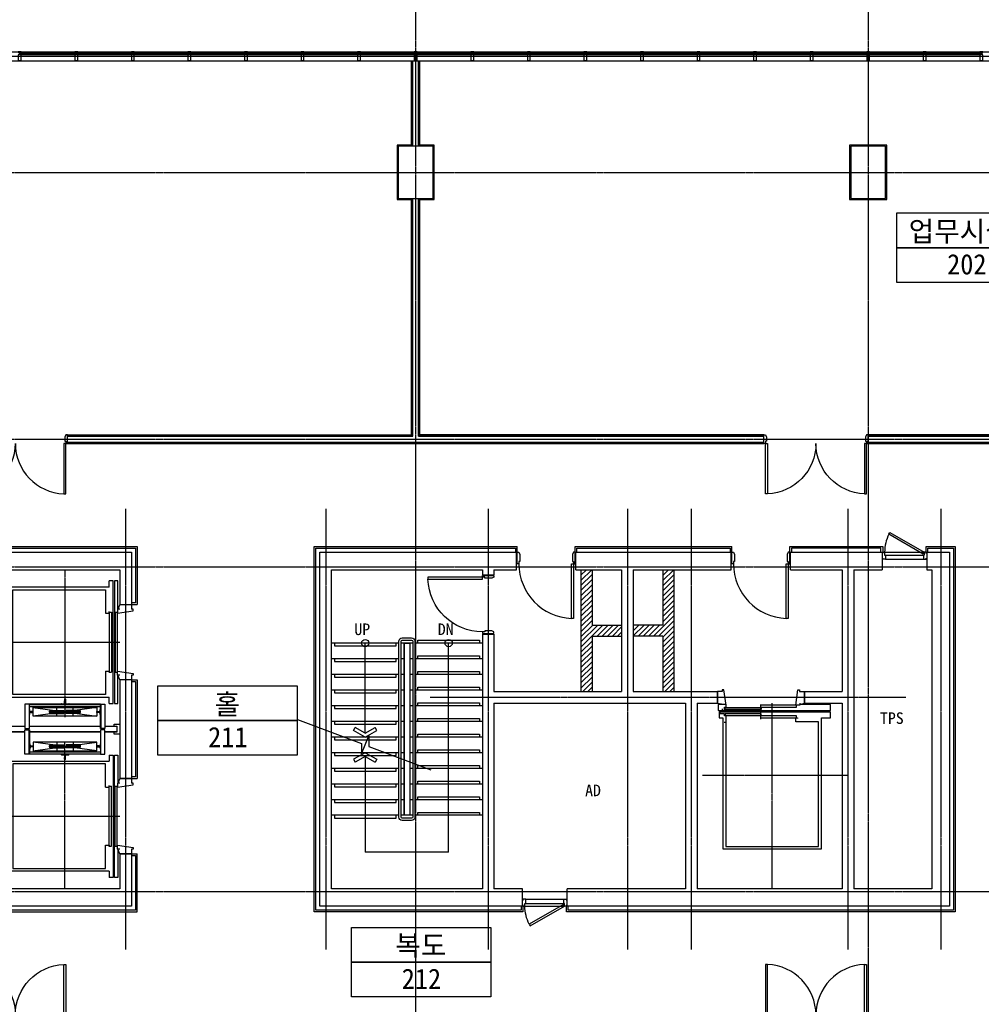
# Model space of a CAD drawing. Header units: millimetres. Extents: x 3445018 to 4174071, y -6064565 to -5122887.
# Tile 186 of 192: x 3871409 to 3887984, y -5236456 to -5219481. Entities that reach past the tile are written whole.
import ezdxf
from ezdxf.enums import TextEntityAlignment as Align

# ---------------------------------------------------------------- set-up
doc = ezdxf.new("R2010")
doc.units = ezdxf.units.MM
doc.header["$MEASUREMENT"] = 0
doc.linetypes.add('CEN', pattern=[66, 60, -2, 2, -2])
doc.layers.get('0').update_dxf_attribs({"linetype": 'CONTINUOUS'})
for name, color, linetype in [('CEN', 13, 'CEN'), ('DO', 7, 'CONTINUOUS'), ('door', 4, 'CONTINUOUS'), ('EL3', 7, 'CONTINUOUS'), ('ELEV CAR', 8, 'CONTINUOUS'), ('FIN', 6, 'CONTINUOUS'), ('HA1', 8, 'CONTINUOUS'), ('RBO', 1, 'CONTINUOUS'), ('ST', 7, 'CONTINUOUS'), ('ST2', 6, 'CONTINUOUS'), ('SY', 1, 'CONTINUOUS'), ('TE1', 3, 'CONTINUOUS'), ('TE2', 2, 'CONTINUOUS'), ('WA1', 2, 'CONTINUOUS'), ('WA2', 3, 'CONTINUOUS'), ('WA3', 7, 'CONTINUOUS'), ('WIN1', 4, 'CONTINUOUS'), ('WIN2', 9, 'CONTINUOUS')]:
    doc.layers.add(name, color=color, linetype=linetype)
doc.styles.add('SDP-S', font='txt')
doc.styles.add('돋움체', font='txt')

# ---------------------------------------------------------------- blocks, each defined once
blk = doc.blocks.new('D_1800(148)')
at = {"layer": 'DO'}
for points in [[(105219, -2071763), (105219, -2071831), (105204, -2071831), (105204, -2071871), (105174, -2071871), (105174, -2071723), (105204, -2071723), (105219, -2071763)], [(106929, -2071763), (106929, -2071831), (106944, -2071831), (106944, -2071871), (106974, -2071871), (106974, -2071723), (106944, -2071723), (106929, -2071763)]]:
    blk.add_lwpolyline(points, dxfattribs=at)
for points in [[(105204, -2071871), (105239, -2071871), (105239, -2072741), (105204, -2072741)], [(106944, -2071871), (106909, -2071871), (106909, -2072741), (106944, -2072741)]]:
    blk.add_lwpolyline(points, close=True, dxfattribs=at)
for centre, start, end in [((105204, -2071871), 272.3056, 0), ((106944, -2071871), 180, 267.6944)]:
    blk.add_arc(centre, 870, start, end, dxfattribs=at)
blk = doc.blocks.new('A$C64A614D3')
at = {"layer": 'ELEV CAR', "linetype": 'CEN'}
for p, q in [((1250, 0), (1250, -2400)), ((4250, 0), (4250, -2400)), ((0, -1455), (2540, -1455)), ((5500, -1455), (2960, -1455))]:
    blk.add_line(p, q, dxfattribs=at)
at = {"layer": 'ELEV CAR'}
for p, q in [((2700, -765), (2700, -49)), ((2800, -49), (2700, -49)), ((2706, -765), (2706, -49)), ((2794, -765), (2794, -49)), ((2800, -49), (2800, -765)), ((300, -2215), (300, -515)), ((300, -515), (2200, -515)), ((350, -555), (350, -2155)), ((2150, -555), (350, -555)), ((2150, -2155), (2150, -555)), ((2200, -515), (2200, -2215)), ((3300, -515), (3300, -2215)), ((5200, -515), (3300, -515)), ((3350, -2155), (3350, -555)), ((3350, -555), (5150, -555)), ((5150, -555), (5150, -2155)), ((5200, -2215), (5200, -515)), ((2318, -837), (2740, -837)), ((2324, -837), (2324, -2067)), ((2700, -2067), (2700, -843)), ((2706, -2067), (2706, -843)), ((3182, -837), (2760, -837)), ((2794, -2067), (2794, -843)), ((2800, -843), (2800, -2067)), ((3176, -837), (3176, -2067)), ((2378, -904), (2528, -2005)), ((2378, -2005), (2528, -905)), ((3122, -904), (2972, -2005)), ((3122, -2005), (2972, -905)), ((2453, -1449), (2453, -1179)), ((3047, -1449), (3047, -1179)), ((2517, -1314), (2389, -1314)), ((2428, -1192), (2428, -1436)), ((2428, -1192), (2432, -1192)), ((2428, -1192), (2432, -1192)), ((2428, -1192), (2432, -1192)), ((2428, -1192), (2432, -1192)), ((2432, -1192), (2432, -1436)), ((2432, -1192), (2432, -1195)), ((2432, -1192), (2432, -1195)), ((2438, -1194), (2441, -1194)), ((2438, -1194), (2441, -1194)), ((2438, -1194), (2438, -1434)), ((2438, -1194), (2444, -1194)), ((2438, -1194), (2444, -1194)), ((2444, -1194), (2444, -1434)), ((2450, -1194), (2450, -1434)), ((2456, -1194), (2450, -1194)), ((2456, -1194), (2450, -1194)), ((2456, -1194), (2453, -1194)), ((2456, -1194), (2453, -1194)), ((2456, -1194), (2456, -1434)), ((2468, -1194), (2462, -1194)), ((2462, -1194), (2462, -1434)), ((2462, -1194), (2462, -1434)), ((2468, -1194), (2465, -1194)), ((2468, -1194), (2468, -1434)), ((2475, -1192), (2474, -1195)), ((2475, -1192), (2474, -1195)), ((2478, -1192), (2475, -1192)), ((2478, -1192), (2475, -1192)), ((2475, -1192), (2475, -1436)), ((2478, -1192), (2475, -1192)), ((2478, -1192), (2475, -1192)), ((2478, -1192), (2478, -1436)), ((2983, -1314), (3111, -1314)), ((3022, -1192), (3025, -1192)), ((3022, -1192), (3025, -1192)), ((3022, -1192), (3022, -1436)), ((3022, -1192), (3025, -1192)), ((3022, -1192), (3025, -1192)), ((3025, -1192), (3026, -1195)), ((3025, -1192), (3025, -1436)), ((3025, -1192), (3026, -1195)), ((3032, -1194), (3032, -1434)), ((3032, -1194), (3038, -1194)), ((3032, -1194), (3035, -1194)), ((3038, -1194), (3038, -1434)), ((3038, -1194), (3038, -1434)), ((3044, -1194), (3044, -1434)), ((3044, -1194), (3047, -1194)), ((3044, -1194), (3047, -1194)), ((3044, -1194), (3050, -1194)), ((3044, -1194), (3050, -1194)), ((3050, -1194), (3050, -1434)), ((3062, -1194), (3056, -1194)), ((3062, -1194), (3056, -1194)), ((3056, -1194), (3056, -1434)), ((3062, -1194), (3059, -1194)), ((3062, -1194), (3059, -1194)), ((3062, -1194), (3062, -1434)), ((3072, -1192), (3068, -1192)), ((3072, -1192), (3068, -1192)), ((3068, -1192), (3068, -1436)), ((3068, -1192), (3068, -1195)), ((3072, -1192), (3068, -1192)), ((3072, -1192), (3068, -1192)), ((3068, -1192), (3068, -1195)), ((3072, -1192), (3072, -1436)), ((2229, -1464), (2229, -1449)), ((2231, -1447), (2260, -1447)), ((2231, -1466), (2260, -1466)), ((2303, -1450), (2263, -1450)), ((2263, -1463), (2303, -1463)), ((2310, -1393), (2308, -1445)), ((2308, -1468), (2310, -1513)), ((2310, -1513), (2310, -1520)), ((2318, -1388), (2315, -1388)), ((2318, -1388), (2315, -1388)), ((2315, -1524), (2318, -1524)), ((2318, -1524), (2318, -1388)), ((2428, -1436), (2432, -1436)), ((2428, -1436), (2432, -1436)), ((2428, -1719), (2428, -1474)), ((2428, -1474), (2432, -1474)), ((2428, -1474), (2432, -1474)), ((2432, -1436), (2432, -1433)), ((2432, -1719), (2432, -1474)), ((2432, -1474), (2432, -1477)), ((2438, -1434), (2444, -1434)), ((2438, -1434), (2444, -1434)), ((2438, -1476), (2444, -1476)), ((2438, -1476), (2444, -1476)), ((2438, -1716), (2438, -1476)), ((2444, -1716), (2444, -1476)), ((2456, -1434), (2450, -1434)), ((2450, -1716), (2450, -1476)), ((2456, -1476), (2450, -1476)), ((2453, -1461), (2453, -1731)), ((2456, -1716), (2456, -1476)), ((2468, -1434), (2462, -1434)), ((2468, -1476), (2462, -1476)), ((2462, -1716), (2462, -1476)), ((2462, -1716), (2462, -1476)), ((2468, -1716), (2468, -1476)), ((2475, -1436), (2474, -1433)), ((2475, -1474), (2474, -1477)), ((2478, -1436), (2475, -1436)), ((2478, -1436), (2475, -1436)), ((2475, -1719), (2475, -1474)), ((2478, -1474), (2475, -1474)), ((2478, -1474), (2475, -1474)), ((2478, -1719), (2478, -1474)), ((3022, -1436), (3025, -1436)), ((3022, -1436), (3025, -1436)), ((3022, -1719), (3022, -1474)), ((3022, -1474), (3025, -1474)), ((3022, -1474), (3025, -1474)), ((3025, -1436), (3026, -1433)), ((3025, -1719), (3025, -1474)), ((3025, -1474), (3026, -1477)), ((3032, -1434), (3038, -1434)), ((3032, -1476), (3038, -1476)), ((3032, -1716), (3032, -1476)), ((3038, -1716), (3038, -1476)), ((3038, -1716), (3038, -1476)), ((3044, -1434), (3050, -1434)), ((3044, -1716), (3044, -1476)), ((3044, -1476), (3050, -1476)), ((3047, -1461), (3047, -1731)), ((3050, -1716), (3050, -1476)), ((3062, -1434), (3056, -1434)), ((3062, -1434), (3056, -1434)), ((3062, -1476), (3056, -1476)), ((3062, -1476), (3056, -1476)), ((3056, -1716), (3056, -1476)), ((3062, -1716), (3062, -1476)), ((3068, -1436), (3068, -1433)), ((3072, -1436), (3068, -1436)), ((3072, -1436), (3068, -1436)), ((3068, -1719), (3068, -1474)), ((3072, -1474), (3068, -1474)), ((3072, -1474), (3068, -1474)), ((3068, -1474), (3068, -1477)), ((3072, -1719), (3072, -1474)), ((3182, -1524), (3182, -1388)), ((3182, -1388), (3185, -1388)), ((3182, -1388), (3185, -1388)), ((3185, -1524), (3182, -1524)), ((3190, -1393), (3192, -1445)), ((3192, -1468), (3190, -1513)), ((3190, -1513), (3190, -1520)), ((3197, -1450), (3237, -1450)), ((3237, -1463), (3197, -1463)), ((3269, -1447), (3240, -1447)), ((3269, -1466), (3240, -1466)), ((3271, -1464), (3271, -1449)), ((2517, -1596), (2389, -1596)), ((2983, -1596), (3111, -1596)), ((2428, -1719), (2432, -1719)), ((2428, -1719), (2432, -1719)), ((2428, -1719), (2432, -1719)), ((2428, -1719), (2432, -1719)), ((2432, -1719), (2432, -1715)), ((2432, -1719), (2432, -1715)), ((2438, -1716), (2441, -1716)), ((2438, -1716), (2441, -1716)), ((2438, -1716), (2444, -1716)), ((2438, -1716), (2444, -1716)), ((2456, -1716), (2450, -1716)), ((2456, -1716), (2450, -1716)), ((2456, -1716), (2453, -1716)), ((2456, -1716), (2453, -1716)), ((2468, -1716), (2462, -1716)), ((2468, -1716), (2465, -1716)), ((2475, -1719), (2474, -1715)), ((2475, -1719), (2474, -1715)), ((2478, -1719), (2475, -1719)), ((2478, -1719), (2475, -1719)), ((2478, -1719), (2475, -1719)), ((2478, -1719), (2475, -1719)), ((3022, -1719), (3025, -1719)), ((3022, -1719), (3025, -1719)), ((3022, -1719), (3025, -1719)), ((3022, -1719), (3025, -1719)), ((3025, -1719), (3026, -1715)), ((3025, -1719), (3026, -1715)), ((3032, -1716), (3035, -1716)), ((3032, -1716), (3038, -1716)), ((3044, -1716), (3047, -1716)), ((3044, -1716), (3047, -1716)), ((3044, -1716), (3050, -1716)), ((3044, -1716), (3050, -1716)), ((3062, -1716), (3056, -1716)), ((3062, -1716), (3056, -1716)), ((3062, -1716), (3059, -1716)), ((3062, -1716), (3059, -1716)), ((3068, -1719), (3068, -1715)), ((3068, -1719), (3068, -1715)), ((3072, -1719), (3068, -1719)), ((3072, -1719), (3068, -1719)), ((3072, -1719), (3068, -1719)), ((3072, -1719), (3068, -1719)), ((350, -2155), (750, -2155)), ((750, -2155), (750, -2215)), ((1750, -2155), (2150, -2155)), ((1750, -2155), (1750, -2215)), ((2318, -2073), (2740, -2073)), ((2700, -2351), (2700, -2145)), ((2706, -2351), (2706, -2145)), ((3182, -2073), (2760, -2073)), ((2794, -2351), (2794, -2145)), ((2800, -2145), (2800, -2351)), ((3750, -2155), (3350, -2155)), ((3750, -2155), (3750, -2215)), ((5150, -2155), (4750, -2155)), ((4750, -2155), (4750, -2215)), ((300, -2215), (195, -2215)), ((195, -2285), (195, -2215)), ((2305, -2285), (195, -2285)), ((195, -2310), (2305, -2310)), ((195, -2365), (195, -2310)), ((680, -2365), (195, -2365)), ((600, -2400), (680, -2365)), ((750, -2215), (720, -2215)), ((735, -2220), (1765, -2220)), ((735, -2220), (735, -2255)), ((735, -2255), (1765, -2255)), ((735, -2320), (1765, -2320)), ((735, -2320), (735, -2355)), ((735, -2355), (1765, -2355)), ((1250, -2220), (1250, -2255)), ((1250, -2310), (1250, -2355)), ((1750, -2215), (1780, -2215)), ((1765, -2220), (1765, -2255)), ((1765, -2320), (1765, -2355)), ((2305, -2365), (1820, -2365)), ((1900, -2400), (1820, -2365)), ((2305, -2215), (2200, -2215)), ((2305, -2215), (2305, -2285)), ((2305, -2310), (2305, -2365)), ((2800, -2351), (2700, -2351)), ((3195, -2215), (3300, -2215)), ((3195, -2215), (3195, -2285)), ((3195, -2285), (5305, -2285)), ((5305, -2310), (3195, -2310)), ((3195, -2310), (3195, -2365)), ((3195, -2365), (3680, -2365)), ((3600, -2400), (3680, -2365)), ((3750, -2215), (3720, -2215)), ((4765, -2220), (3735, -2220)), ((3735, -2220), (3735, -2255)), ((4765, -2255), (3735, -2255)), ((4765, -2320), (3735, -2320)), ((3735, -2320), (3735, -2355)), ((4765, -2355), (3735, -2355)), ((4250, -2220), (4250, -2255)), ((4250, -2310), (4250, -2355)), ((4750, -2215), (4780, -2215)), ((4765, -2220), (4765, -2255)), ((4765, -2320), (4765, -2355)), ((4820, -2365), (5305, -2365)), ((4900, -2400), (4820, -2365)), ((5200, -2215), (5305, -2215)), ((5305, -2285), (5305, -2215)), ((5305, -2365), (5305, -2310)), ((600, -2400), (600, -2600)), ((600, -2600), (600, -2400)), ((1900, -2600), (1900, -2400)), ((1900, -2400), (1900, -2600)), ((3600, -2600), (3600, -2400)), ((4900, -2400), (4900, -2600)), ((681, -2600), (600, -2600)), ((1900, -2600), (1819, -2600)), ((3681, -2600), (3600, -2600)), ((4900, -2600), (4819, -2600))]:
    blk.add_line(p, q, dxfattribs=at)
for points in [[(2800, -94), (2837, -94), (2837, 0), (2663, 0), (2663, -94), (2700, -94)], [(680, -2401), (680, -2361), (750, -2361), (711, -2630), (681, -2630), (681, -2600)], [(1820, -2401), (1820, -2361), (1750, -2361), (1789, -2630), (1819, -2630), (1819, -2600)], [(2800, -2306), (2837, -2306), (2837, -2400), (2663, -2400), (2663, -2306), (2700, -2306)], [(3680, -2401), (3680, -2361), (3750, -2361), (3711, -2630), (3681, -2630), (3681, -2600)], [(4820, -2401), (4820, -2361), (4750, -2361), (4789, -2630), (4819, -2630), (4819, -2600)]]:
    blk.add_lwpolyline(points, dxfattribs=at)
for points in [[(2318, -765), (2740, -765), (2740, -843), (2318, -843)], [(2318, -837), (2358, -837), (2358, -2067), (2318, -2067)], [(2408, -843), (2497, -843), (2497, -851), (2458, -855), (2458, -871), (2461, -873), (2461, -905), (2445, -905), (2445, -873), (2448, -871), (2448, -855), (2408, -851)], [(3182, -765), (2760, -765), (2760, -843), (3182, -843)], [(3092, -843), (3002, -843), (3002, -851), (3042, -855), (3042, -871), (3039, -873), (3039, -905), (3055, -905), (3055, -873), (3052, -871), (3052, -855), (3092, -851)], [(3182, -837), (3142, -837), (3142, -2067), (3182, -2067)], [(2528, -905), (2378, -905), (2378, -2005), (2528, -2005)], [(2972, -905), (3122, -905), (3122, -2005), (2972, -2005)], [(2408, -2067), (2497, -2067), (2497, -2060), (2458, -2056), (2458, -2039), (2461, -2037), (2461, -2005), (2445, -2005), (2445, -2037), (2448, -2039), (2448, -2056), (2408, -2060)], [(3092, -2067), (3002, -2067), (3002, -2060), (3042, -2056), (3042, -2039), (3039, -2037), (3039, -2005), (3055, -2005), (3055, -2037), (3052, -2039), (3052, -2056), (3092, -2060)], [(2318, -2145), (2740, -2145), (2740, -2067), (2318, -2067)], [(3182, -2145), (2760, -2145), (2760, -2067), (3182, -2067)]]:
    blk.add_lwpolyline(points, close=True, dxfattribs=at)
for centre, radius, start, end in [((2435, -1194), 3, 190.2367, 0), ((2435, -1194), 3, 190.2367, 0), ((2447, -1194), 3, 180, 0), ((2447, -1194), 3, 180, 0), ((2459, -1194), 3, 180, 0), ((2459, -1194), 3, 180, 0), ((2471, -1194), 3, 180, 349.7633), ((2471, -1194), 3, 180, 349.7633), ((3029, -1194), 3, 190.2367, 0), ((3029, -1194), 3, 190.2367, 0), ((3041, -1194), 3, 180, 0), ((3041, -1194), 3, 180, 0), ((3053, -1194), 3, 180, 0), ((3053, -1194), 3, 180, 0), ((3065, -1194), 3, 180, 349.7633), ((3065, -1194), 3, 180, 349.7633), ((2231, -1449), 2, 90, 180), ((2231, -1449), 2, 90, 180), ((2231, -1464), 2, 180, 270), ((2231, -1464), 2, 180, 270), ((2263, -1447), 3, 180, 270), ((2263, -1466), 3, 90, 180), ((2303, -1445), 5, 270, 356.6174), ((2303, -1468), 5, 3.3826, 90), ((2315, -1394), 5, 90, 176.6174), ((2315, -1394), 5, 90, 176.6174), ((2315, -1394), 5, 90, 176.6174), ((2315, -1520), 5, 183.3826, 270), ((2435, -1434), 3, 0, 169.7633), ((2435, -1476), 3, 190.2367, 0), ((2447, -1434), 3, 0, 180), ((2447, -1476), 3, 180, 0), ((2459, -1434), 3, 0, 180), ((2459, -1476), 3, 180, 0), ((2471, -1434), 3, 10.2367, 180), ((2471, -1476), 3, 180, 349.7633), ((3029, -1434), 3, 0, 169.7633), ((3029, -1476), 3, 190.2367, 0), ((3041, -1434), 3, 0, 180), ((3041, -1476), 3, 180, 0), ((3053, -1434), 3, 0, 180), ((3053, -1476), 3, 180, 0), ((3065, -1434), 3, 10.2367, 180), ((3065, -1476), 3, 180, 349.7633), ((3185, -1394), 5, 3.3826, 90), ((3185, -1394), 5, 3.3826, 90), ((3185, -1394), 5, 3.3826, 90), ((3185, -1520), 5, 270, 356.6174), ((3197, -1445), 5, 183.3826, 270), ((3197, -1468), 5, 90, 176.6174), ((3237, -1447), 3, 270, 0), ((3237, -1466), 3, 0, 90), ((3269, -1449), 2, 0, 90), ((3269, -1449), 2, 0, 90), ((3269, -1464), 2, 270, 0), ((3269, -1464), 2, 270, 0), ((2435, -1716), 3, 0, 169.7633), ((2435, -1716), 3, 0, 169.7633), ((2447, -1716), 3, 0, 180), ((2447, -1716), 3, 0, 180), ((2459, -1716), 3, 0, 180), ((2459, -1716), 3, 0, 180), ((2471, -1716), 3, 10.2367, 180), ((2471, -1716), 3, 10.2367, 180), ((3029, -1716), 3, 0, 169.7633), ((3029, -1716), 3, 0, 169.7633), ((3041, -1716), 3, 0, 180), ((3041, -1716), 3, 0, 180), ((3053, -1716), 3, 0, 180), ((3053, -1716), 3, 0, 180), ((3065, -1716), 3, 10.2367, 180), ((3065, -1716), 3, 10.2367, 180)]:
    blk.add_arc(centre, radius, start, end, dxfattribs=at)
blk = doc.blocks.new('A$C42BD091C')
at = {"layer": 'ELEV CAR', "linetype": 'CEN'}
for p, q in [((1300, 0), (1300, -3200)), ((2500, -1955), (0, -1955))]:
    blk.add_line(p, q, dxfattribs=at)
at = {"layer": 'ELEV CAR'}
for p, q in [((2150, -688), (450, -688)), ((450, -688), (450, -2943)), ((2100, -728), (500, -728)), ((500, -728), (500, -2878)), ((2100, -2873), (2100, -728)), ((2150, -2943), (2150, -688)), ((500, -2878), (895, -2878)), ((895, -2878), (895, -2943)), ((450, -2943), (295, -2943)), ((295, -2943), (295, -3045)), ((295, -3045), (2215, -3045)), ((865, -2943), (865, -2933)), ((895, -2943), (865, -2943)), ((2215, -2943), (2150, -2943)), ((2215, -3045), (2215, -2943)), ((825, -3177), (745, -3200)), ((745, -3200), (745, -3400)), ((2245, -3200), (2097, -3177)), ((2245, -3200), (2245, -3400))]:
    blk.add_line(p, q, dxfattribs=at)
for points in [[(2125, -2873), (2095, -2873), (2095, -2980), (2121, -2980), (2121, -3017), (2196, -3017), (2196, -3045), (2215, -3045)], [(1495, -2923), (1495, -3092), (1495, -3177)], [(2097, -3177), (2232, -3177), (2232, -3070), (295, -3070), (295, -3177), (825, -3177)], [(825, -3197), (825, -3167), (895, -3167), (858, -3429), (828, -3429), (828, -3400), (745, -3400)], [(2164, -3100), (2164, -3070), (2120, -3070), (2120, -3127), (2095, -3127), (2095, -3167), (2132, -3430), (2162, -3430), (2162, -3400), (2245, -3400)]]:
    blk.add_lwpolyline(points, dxfattribs=at)
for points in [[(1503, -2948), (879, -2948), (879, -2980), (1503, -2980)], [(2111, -2985), (1487, -2985), (1487, -3017), (2111, -3017)], [(879, -3162), (1503, -3162), (1503, -3132), (879, -3132)], [(2111, -3092), (2111, -3122), (1487, -3122), (1487, -3092)]]:
    blk.add_lwpolyline(points, close=True, dxfattribs=at)
blk = doc.blocks.new('D_1000')
at = {"layer": 'DO'}
blk.add_lwpolyline([(570687, -959494), (570687, -958554), (570722, -958554), (570722, -959494)], close=True, dxfattribs=at)
for points in [[(570702, -959654), (570702, -959534), (570687, -959534), (570687, -959494), (570657, -959494), (570657, -959694), (570687, -959694), (570702, -959654)], [(571612, -959654), (571612, -959534), (571627, -959534), (571627, -959494), (571657, -959494), (571657, -959694), (571627, -959694), (571612, -959654)]]:
    blk.add_lwpolyline(points, dxfattribs=at)
blk.add_arc((570687, -959494), 940, 0, 87.8662, dxfattribs=at)
blk = doc.blocks.new('D_750')
at = {"layer": 'DO', "color": 8}
for p, q in [((572803, -959540), (573487, -959540)), ((572818, -959588), (573472, -959588)), ((572818, -959660), (573472, -959660))]:
    blk.add_line(p, q, dxfattribs=at)
at = {"layer": 'DO'}
for points in [[(573487, -959540), (573469, -959571), (572878, -959229), (572895, -959199), (573487, -959540)], [(572770, -959560), (572770, -959540), (572803, -959540), (572803, -959588), (572818, -959588), (572818, -959660), (572770, -959660), (572770, -959640)], [(573520, -959560), (573520, -959540), (573487, -959540), (573487, -959588), (573472, -959588), (573472, -959660), (573520, -959660), (573520, -959640)]]:
    blk.add_lwpolyline(points, dxfattribs=at)
at = {"layer": 'DO', "color": 8}
blk.add_arc((573487, -959540), 684, 152.9331, 180, dxfattribs=at)
blk = doc.blocks.new('CW-1')
at = {"layer": 'door'}
for points in [[(704860, -1026992), (704879, -1026992), (704879, -1026980), (704829, -1026980), (704829, -1026992), (704848, -1026992)], [(704848, -1027028), (704829, -1027028), (704829, -1027130), (704879, -1027130), (704879, -1027028), (704860, -1027028)], [(704848, -1026992), (704848, -1027028)], [(704860, -1026992), (704860, -1027028)]]:
    blk.add_lwpolyline(points, dxfattribs=at)
blk = doc.blocks.new('ARROW1')
for p, q in [((0, 0), (0.286, 0.501)), ((0.165, 0), (0.41, 0.429)), ((0.286, 0.501), (0.41, 0.43)), ((0, 0), (0.286, -0.501)), ((0.165, 0), (0.41, -0.429)), ((0.286, -0.501), (0.41, -0.43))]:
    blk.add_line(p, q)

msp = doc.modelspace()

# ---------------------------------------------------------------- hatches: boundary and pattern name
at = {"layer": 'HA1', "ltscale": 200}
h = msp.add_hatch(dxfattribs=at)
h.set_pattern_fill('ANSI31', color=256, scale=500)
h.set_pattern_definition([(45, (489451.61, -2e-09), (-44.1941738, 44.1941738), [])])
h.paths.add_polyline_path([(3881784.289, -5229917.953), (3881274.289, -5229917.953), (3881274.289, -5228962.953), (3881084.289, -5228962.953), (3881084.289, -5231062.953), (3881274.289, -5231062.953), (3881274.289, -5230107.953), (3881784.289, -5230107.953)])
h.paths.add_polyline_path([(3882684.289, -5228962.953), (3882494.289, -5228962.953), (3882494.289, -5229917.953), (3881984.289, -5229917.953), (3881984.289, -5230107.953), (3882494.289, -5230107.953), (3882494.289, -5231062.953), (3882684.289, -5231062.953)])

# ---------------------------------------------------------------- linework, layer by layer
at = {"layer": 'CEN'}
for p, q in [((3878234.289, -5205977.477), (3878234.289, -5250325.917)), ((3886034.289, -5205977.477), (3886034.289, -5250325.917)), ((3853298.874, -5222112.953), (3904157.54, -5222112.953)), ((3853298.874, -5226712.953), (3904157.54, -5226712.953)), ((3873234.289, -5227912.953), (3873234.289, -5235512.953)), ((3876684.289, -5227912.953), (3876684.289, -5235512.953)), ((3879484.289, -5227912.953), (3879484.289, -5235512.953)), ((3881884.289, -5227912.953), (3881884.289, -5235512.953)), ((3882984.289, -5227912.953), (3882984.289, -5235512.953)), ((3885684.289, -5227912.953), (3885684.289, -5235512.953)), ((3887284.289, -5227912.953), (3887284.289, -5235512.953)), ((3853298.874, -5228912.953), (3904157.54, -5228912.953)), ((3878484.289, -5231162.953), (3886684.289, -5231162.953)), ((3853298.874, -5234512.953), (3904157.54, -5234512.953))]:
    msp.add_line(p, q, dxfattribs=at)
at = {"layer": 'EL3', "ltscale": 1000}
for points in [[(3877946.289, -5233227.953), (3877946.289, -5230197.953, -0.414213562), (3878004.289, -5230139.953), (3878164.289, -5230139.953, -0.414213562), (3878222.289, -5230197.953), (3878222.289, -5233227.953, -0.414213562), (3878164.289, -5233285.953), (3878004.289, -5233285.953, -0.414213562)], [(3877984.289, -5233227.953), (3877984.289, -5230197.953, -0.414213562), (3878004.289, -5230177.953), (3878164.289, -5230177.953, -0.414213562), (3878184.289, -5230197.953), (3878184.289, -5233227.953, -0.414213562), (3878164.289, -5233247.953), (3878004.289, -5233247.953, -0.414213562)]]:
    msp.add_lwpolyline(points, format="xyb", close=True, dxfattribs=at)
msp.add_lwpolyline([(3878034.289, -5233197.953), (3878034.289, -5230227.953), (3878134.289, -5230227.953), (3878134.289, -5233197.953)], close=True, dxfattribs=at)
at = {"layer": 'FIN', "ltscale": 1000}
for p, q in [((3872234.289, -5226774.953), (3884234.289, -5226774.953)), ((3872234.289, -5226786.953), (3884234.289, -5226786.953)), ((3886034.289, -5226774.953), (3895759.289, -5226774.953)), ((3886034.289, -5226786.953), (3895759.289, -5226786.953))]:
    msp.add_line(p, q, dxfattribs=at)
for points in [[(3878160.289, -5221662.953), (3878160.289, -5220187.953)], [(3878172.289, -5221662.953), (3878172.289, -5220187.953)], [(3878296.289, -5221662.953), (3878296.289, -5220187.953)], [(3878308.289, -5221662.953), (3878308.289, -5220187.953)], [(3878160.289, -5221642.953), (3877914.289, -5221642.953), (3877914.289, -5222582.953), (3878160.289, -5222582.953)], [(3878308.289, -5222582.953), (3878554.289, -5222582.953), (3878554.289, -5221642.953), (3878308.289, -5221642.953)], [(3872234.289, -5226650.953), (3878172.289, -5226650.953), (3878172.289, -5222562.953)], [(3872234.289, -5226638.953), (3878160.289, -5226638.953), (3878160.289, -5222562.953)], [(3884234.289, -5226650.953), (3878296.289, -5226650.953), (3878296.289, -5222562.953)], [(3884234.289, -5226638.953), (3878308.289, -5226638.953), (3878308.289, -5222562.953)], [(3895759.289, -5226638.953), (3886034.289, -5226638.953)], [(3895759.289, -5226650.953), (3886034.289, -5226650.953)]]:
    msp.add_lwpolyline(points, dxfattribs=at)
msp.add_lwpolyline([(3885714.299, -5222582.965), (3886354.299, -5222582.965), (3886354.299, -5221642.965), (3885714.299, -5221642.965)], close=True, dxfattribs=at)
at = {"layer": 'FIN'}
for points in [[(3869034.289, -5231162.953), (3868934.289, -5231162.953), (3868934.289, -5228562.953), (3873434.289, -5228562.953), (3873434.289, -5229562.953)], [(3869034.289, -5231132.953), (3868964.289, -5231132.953), (3868964.289, -5228592.953), (3873404.289, -5228592.953), (3873404.289, -5229532.953), (3873334.289, -5229532.953)], [(3880084.289, -5234762.953), (3880084.289, -5234862.953), (3876484.289, -5234862.953), (3876484.289, -5228562.953), (3879984.289, -5228562.953)], [(3880054.289, -5234762.953), (3880054.289, -5234832.953), (3876514.289, -5234832.953), (3876514.289, -5228592.953), (3879954.289, -5228592.953), (3879954.289, -5228662.953)], [(3879984.289, -5228662.953), (3879984.289, -5228562.953)], [(3887034.289, -5228662.953), (3887034.289, -5228562.953), (3887534.289, -5228562.953), (3887534.289, -5234862.953), (3880834.289, -5234862.953), (3880834.289, -5234762.953)], [(3887064.289, -5228662.953), (3887064.289, -5228592.953), (3887504.289, -5228592.953), (3887504.289, -5234832.953), (3880864.289, -5234832.953), (3880864.289, -5234762.953)], [(3880984.289, -5228562.953), (3883684.289, -5228562.953)], [(3880984.289, -5228662.953), (3880984.289, -5228562.953)], [(3881014.289, -5228662.953), (3881014.289, -5228592.953), (3883654.289, -5228592.953), (3883654.289, -5228662.953)], [(3883684.289, -5228662.953), (3883684.289, -5228562.953)], [(3884684.289, -5228562.953), (3886284.289, -5228562.953), (3886284.289, -5228662.953)], [(3884684.289, -5228662.953), (3884684.289, -5228562.953)], [(3886254.289, -5228662.953), (3886254.289, -5228592.953), (3884714.289, -5228592.953), (3884714.289, -5228662.953)], [(3873334.289, -5229562.953), (3873434.289, -5229562.953)], [(3873334.289, -5230862.953), (3873434.289, -5230862.953)], [(3873334.289, -5230892.953), (3873404.289, -5230892.953), (3873404.289, -5232532.953), (3873334.289, -5232532.953)], [(3873434.289, -5230862.953), (3873434.289, -5232562.953)], [(3869034.289, -5231912.953), (3868934.289, -5231912.953), (3868934.289, -5234862.953), (3873434.289, -5234862.953), (3873434.289, -5233862.953)], [(3873334.289, -5233892.953), (3873404.289, -5233892.953), (3873404.289, -5234832.953), (3868964.289, -5234832.953), (3868964.289, -5231942.953), (3869034.289, -5231942.953)], [(3873334.289, -5232562.953), (3873434.289, -5232562.953)], [(3873334.289, -5233862.953), (3873434.289, -5233862.953)]]:
    msp.add_lwpolyline(points, dxfattribs=at)
at = {"layer": 'RBO'}
for points in [[(3886528.325, -5223413.453), (3886528.325, -5222813.453), (3888928.325, -5222813.453), (3888928.325, -5223413.453)], [(3886528.325, -5224013.453), (3886528.325, -5223413.453), (3888928.325, -5223413.453), (3888928.325, -5224013.453)], [(3873790.624, -5231562.639), (3873790.624, -5230962.639), (3876190.624, -5230962.639), (3876190.624, -5231562.639)], [(3873790.624, -5232162.639), (3873790.624, -5231562.639), (3876190.624, -5231562.639), (3876190.624, -5232162.639)], [(3877127.317, -5235729.564), (3877127.317, -5235129.564), (3879527.317, -5235129.564), (3879527.317, -5235729.564)], [(3877127.317, -5236329.564), (3877127.317, -5235729.564), (3879527.317, -5235729.564), (3879527.317, -5236329.564)]]:
    msp.add_lwpolyline(points, close=True, dxfattribs=at)
at = {"layer": 'ST', "ltscale": 1000}
for p, q in [((3877946.289, -5230227.953), (3876784.289, -5230227.953)), ((3878184.289, -5230227.953), (3877984.289, -5230227.953)), ((3878034.289, -5230227.953), (3878034.289, -5233197.953)), ((3878134.289, -5230227.953), (3878134.289, -5233197.953)), ((3879384.289, -5230227.953), (3878222.289, -5230227.953)), ((3877946.289, -5230497.953), (3876784.289, -5230497.953)), ((3878034.289, -5230497.953), (3877984.289, -5230497.953)), ((3878184.289, -5230497.953), (3878134.289, -5230497.953)), ((3879384.289, -5230497.953), (3878222.289, -5230497.953)), ((3877946.289, -5230767.953), (3876784.289, -5230767.953)), ((3878034.289, -5230767.953), (3877984.289, -5230767.953)), ((3878184.289, -5230767.953), (3878134.289, -5230767.953)), ((3879384.289, -5230767.953), (3878222.289, -5230767.953)), ((3877946.289, -5231037.953), (3876784.289, -5231037.953)), ((3878034.289, -5231037.953), (3877984.289, -5231037.953)), ((3878184.289, -5231037.953), (3878134.289, -5231037.953)), ((3879384.289, -5231037.953), (3878222.289, -5231037.953)), ((3877946.289, -5231307.953), (3876784.289, -5231307.953)), ((3878034.289, -5231307.953), (3877984.289, -5231307.953)), ((3878184.289, -5231307.953), (3878134.289, -5231307.953)), ((3879384.289, -5231307.953), (3878222.289, -5231307.953)), ((3877946.289, -5231577.953), (3876784.289, -5231577.953)), ((3878034.289, -5231577.953), (3877984.289, -5231577.953)), ((3878184.289, -5231577.953), (3878134.289, -5231577.953)), ((3879384.289, -5231577.953), (3878222.289, -5231577.953)), ((3877946.289, -5231847.953), (3876784.289, -5231847.953)), ((3878034.289, -5231847.953), (3877984.289, -5231847.953)), ((3878184.289, -5231847.953), (3878134.289, -5231847.953)), ((3879384.289, -5231847.953), (3878222.289, -5231847.953)), ((3877946.289, -5232117.953), (3876784.289, -5232117.953)), ((3878034.289, -5232117.953), (3877984.289, -5232117.953)), ((3878184.289, -5232117.953), (3878134.289, -5232117.953)), ((3879384.289, -5232117.953), (3878222.289, -5232117.953)), ((3877946.289, -5232387.953), (3876784.289, -5232387.953)), ((3878034.289, -5232387.953), (3877984.289, -5232387.953)), ((3878184.289, -5232387.953), (3878134.289, -5232387.953)), ((3879384.289, -5232387.953), (3878222.289, -5232387.953)), ((3877946.289, -5232657.953), (3876784.289, -5232657.953)), ((3878034.289, -5232657.953), (3877984.289, -5232657.953)), ((3878184.289, -5232657.953), (3878134.289, -5232657.953)), ((3879384.289, -5232657.953), (3878222.289, -5232657.953)), ((3877946.289, -5232927.953), (3876784.289, -5232927.953)), ((3878034.289, -5232927.953), (3877984.289, -5232927.953)), ((3878184.289, -5232927.953), (3878134.289, -5232927.953)), ((3879384.289, -5232927.953), (3878222.289, -5232927.953)), ((3877946.289, -5233197.953), (3876784.289, -5233197.953)), ((3878184.289, -5233197.953), (3877984.289, -5233197.953)), ((3879384.289, -5233197.953), (3878222.289, -5233197.953))]:
    msp.add_line(p, q, dxfattribs=at)
at = {"layer": 'ST2', "ltscale": 1000}
for points in [[(3876834.786, -5230227.953), (3876834.786, -5230277.953), (3877896.289, -5230277.953), (3877896.289, -5230227.953)], [(3878272.786, -5230227.953), (3878272.786, -5230177.953), (3879334.289, -5230177.953), (3879334.289, -5230227.953)], [(3878272.786, -5230497.953), (3878272.786, -5230447.953), (3879334.289, -5230447.953), (3879334.289, -5230497.953)], [(3876834.786, -5230497.953), (3876834.786, -5230547.953), (3877896.289, -5230547.953), (3877896.289, -5230497.953)], [(3876834.786, -5230767.953), (3876834.786, -5230817.953), (3877896.289, -5230817.953), (3877896.289, -5230767.953)], [(3878272.786, -5230767.953), (3878272.786, -5230717.953), (3879334.289, -5230717.953), (3879334.289, -5230767.953)], [(3876834.786, -5231037.953), (3876834.786, -5231087.953), (3877896.289, -5231087.953), (3877896.289, -5231037.953)], [(3878272.786, -5231037.953), (3878272.786, -5230987.953), (3879334.289, -5230987.953), (3879334.289, -5231037.953)], [(3876834.786, -5231307.953), (3876834.786, -5231357.953), (3877896.289, -5231357.953), (3877896.289, -5231307.953)], [(3878272.786, -5231307.953), (3878272.786, -5231257.953), (3879334.289, -5231257.953), (3879334.289, -5231307.953)], [(3876834.786, -5231577.953), (3876834.786, -5231627.953), (3877896.289, -5231627.953), (3877896.289, -5231577.953)], [(3878272.786, -5231577.953), (3878272.786, -5231527.953), (3879334.289, -5231527.953), (3879334.289, -5231577.953)], [(3878272.786, -5231847.953), (3878272.786, -5231797.953), (3879334.289, -5231797.953), (3879334.289, -5231847.953)], [(3876834.786, -5231847.953), (3876834.786, -5231897.953), (3877896.289, -5231897.953), (3877896.289, -5231847.953)], [(3876834.786, -5232117.953), (3876834.786, -5232167.953), (3877896.289, -5232167.953), (3877896.289, -5232117.953)], [(3878272.786, -5232117.953), (3878272.786, -5232067.953), (3879334.289, -5232067.953), (3879334.289, -5232117.953)], [(3878272.786, -5232387.953), (3878272.786, -5232337.953), (3879334.289, -5232337.953), (3879334.289, -5232387.953)], [(3876834.786, -5232387.953), (3876834.786, -5232437.953), (3877896.289, -5232437.953), (3877896.289, -5232387.953)], [(3876834.786, -5232657.953), (3876834.786, -5232707.953), (3877896.289, -5232707.953), (3877896.289, -5232657.953)], [(3878272.786, -5232657.953), (3878272.786, -5232607.953), (3879334.289, -5232607.953), (3879334.289, -5232657.953)], [(3876834.786, -5232927.953), (3876834.786, -5232977.953), (3877896.289, -5232977.953), (3877896.289, -5232927.953)], [(3878272.786, -5232927.953), (3878272.786, -5232877.953), (3879334.289, -5232877.953), (3879334.289, -5232927.953)], [(3878272.786, -5233197.953), (3878272.786, -5233147.953), (3879334.289, -5233147.953), (3879334.289, -5233197.953)], [(3876834.786, -5233197.953), (3876834.786, -5233247.953), (3877896.289, -5233247.953), (3877896.289, -5233197.953)]]:
    msp.add_lwpolyline(points, dxfattribs=at)
at = {"layer": 'SY'}
for p, q in [((3877365.289, -5231782.32), (3877365.289, -5230227.953)), ((3878803.289, -5233830.453), (3878803.289, -5230227.953)), ((3877365.289, -5232183.585), (3877365.289, -5233830.453)), ((3878803.289, -5233830.453), (3877365.289, -5233830.453))]:
    msp.add_line(p, q, dxfattribs=at)
at = {"layer": 'SY', "linetype": 'Continuous'}
msp.add_lwpolyline([(3876197.371, -5231544.432), (3877302.342, -5231961.821), (3877300.882, -5232135.948), (3877429.697, -5231829.957), (3877426.488, -5232008.716), (3878496.091, -5232412.745)], dxfattribs=at)
at = {"layer": 'SY'}
for centre in [(3877365.289, -5230227.953), (3878803.289, -5230227.953)]:
    msp.add_circle(centre, 62.5, dxfattribs=at)
at = {"layer": 'WA1'}
for p, q in [((3879974.289, -5228962.953), (3879974.289, -5228662.953)), ((3880994.289, -5228962.953), (3880994.289, -5228662.953)), ((3883674.289, -5228962.953), (3883674.289, -5228662.953)), ((3884694.289, -5228962.953), (3884694.289, -5228662.953)), ((3886274.289, -5228662.953), (3886274.289, -5228962.953)), ((3887044.289, -5228662.953), (3887044.289, -5228962.953)), ((3879384.289, -5228962.953), (3879384.289, -5229052.953)), ((3879384.289, -5229052.953), (3879584.289, -5229052.953)), ((3879584.289, -5228962.953), (3879584.289, -5229052.953)), ((3881784.289, -5228962.953), (3881784.289, -5231062.953)), ((3881984.289, -5228962.953), (3881984.289, -5231062.953)), ((3885584.289, -5228962.953), (3885584.289, -5231062.953)), ((3885784.289, -5228962.953), (3885784.289, -5234462.953)), ((3873134.289, -5229562.953), (3873334.289, -5229562.953)), ((3879384.289, -5230072.953), (3879384.289, -5234462.953)), ((3879384.289, -5230072.953), (3879584.289, -5230072.953)), ((3879584.289, -5230072.953), (3879584.289, -5231062.953)), ((3873334.289, -5230862.953), (3873134.289, -5230862.953)), ((3879584.289, -5231062.953), (3881784.289, -5231062.953)), ((3881984.289, -5231062.953), (3883434.542, -5231062.953)), ((3883434.542, -5231062.953), (3883434.542, -5231262.954)), ((3884934.542, -5231062.953), (3885584.289, -5231062.953)), ((3884934.542, -5231062.953), (3884934.542, -5231262.953)), ((3879584.289, -5231262.953), (3879584.289, -5234462.953)), ((3879584.289, -5231262.953), (3882884.289, -5231262.953)), ((3882884.289, -5231262.953), (3882884.289, -5234462.953)), ((3883084.289, -5231262.953), (3883084.289, -5234462.953)), ((3883084.289, -5231262.953), (3883434.542, -5231262.953)), ((3884934.542, -5231262.953), (3885584.289, -5231262.953)), ((3885584.289, -5231262.953), (3885584.289, -5234462.953)), ((3873134.289, -5232562.953), (3873334.289, -5232562.953)), ((3873334.289, -5233862.953), (3873134.289, -5233862.953)), ((3880074.289, -5234762.953), (3880074.289, -5234462.953)), ((3880844.289, -5234762.953), (3880844.289, -5234462.953))]:
    msp.add_line(p, q, dxfattribs=at)
for points in [[(3877934.289, -5222562.953), (3878534.289, -5222562.953), (3878534.289, -5221662.953), (3877934.289, -5221662.953)], [(3885734.289, -5222562.953), (3886334.289, -5222562.953), (3886334.289, -5221662.953), (3885734.289, -5221662.953)]]:
    msp.add_lwpolyline(points, close=True, dxfattribs=at)
for points in [[(3869034.289, -5231152.953), (3869034.289, -5228662.953), (3873334.289, -5228662.953), (3873334.289, -5229562.953)], [(3880074.289, -5234762.953), (3876584.289, -5234762.953), (3876584.289, -5228662.953), (3879974.289, -5228662.953)], [(3887044.289, -5228662.953), (3887434.289, -5228662.953), (3887434.289, -5234762.953), (3880844.289, -5234762.953)], [(3880994.289, -5228662.953), (3883674.289, -5228662.953)], [(3884694.289, -5228662.953), (3886274.289, -5228662.953)], [(3870734.289, -5228962.953), (3873134.289, -5228962.953), (3873134.289, -5229562.953)], [(3879384.289, -5234462.953), (3876784.289, -5234462.953), (3876784.289, -5228962.953), (3879384.289, -5228962.953)], [(3879584.289, -5228962.953), (3879974.289, -5228962.953)], [(3880994.289, -5228962.953), (3881784.289, -5228962.953)], [(3881984.289, -5228962.953), (3883674.289, -5228962.953)], [(3884694.289, -5228962.953), (3885584.289, -5228962.953)], [(3885784.289, -5228962.953), (3886274.289, -5228962.953)], [(3887044.289, -5228962.953), (3887134.289, -5228962.953), (3887134.289, -5234462.953), (3885784.289, -5234462.953)], [(3873134.289, -5230862.953), (3873134.289, -5232562.953)], [(3873334.289, -5230862.953), (3873334.289, -5232562.953)], [(3873334.289, -5233862.953), (3873334.289, -5234762.953), (3869034.289, -5234762.953), (3869034.289, -5231922.953)], [(3873134.289, -5233862.953), (3873134.289, -5234462.953), (3870734.289, -5234462.953)], [(3880074.289, -5234462.953), (3879584.289, -5234462.953)], [(3882884.289, -5234462.953), (3880844.289, -5234462.953)], [(3885584.289, -5234462.953), (3883084.289, -5234462.953)]]:
    msp.add_lwpolyline(points, dxfattribs=at)
at = {"layer": 'WA2'}
for p, q in [((3881084.289, -5228962.953), (3881084.289, -5231062.953)), ((3881274.289, -5228962.953), (3881274.289, -5229917.953)), ((3882494.289, -5228962.953), (3882494.289, -5229917.953)), ((3882684.289, -5228962.953), (3882684.289, -5231062.953)), ((3881274.289, -5229917.953), (3881784.289, -5229917.953)), ((3882494.289, -5229917.953), (3881984.289, -5229917.953)), ((3881274.289, -5230107.953), (3881274.289, -5231062.953)), ((3881274.289, -5230107.953), (3881784.289, -5230107.953)), ((3882494.289, -5230107.953), (3881984.289, -5230107.953)), ((3882494.289, -5230107.953), (3882494.289, -5231062.953))]:
    msp.add_line(p, q, dxfattribs=at)
at = {"layer": 'WA3', "ltscale": 1000}
for p, q in [((3872234.289, -5226662.953), (3878184.289, -5226662.953)), ((3878284.289, -5226662.953), (3884234.289, -5226662.953)), ((3886034.289, -5226662.953), (3895759.289, -5226662.953)), ((3872234.289, -5226762.953), (3884234.289, -5226762.953)), ((3886034.289, -5226762.953), (3895759.289, -5226762.953))]:
    msp.add_line(p, q, dxfattribs=at)
for points in [[(3878184.289, -5221662.953), (3878184.289, -5220187.953)], [(3878284.289, -5221662.953), (3878284.289, -5220187.953)], [(3878184.289, -5226662.953), (3878184.289, -5222562.953)], [(3878284.289, -5226662.953), (3878284.289, -5222562.953)]]:
    msp.add_lwpolyline(points, dxfattribs=at)
at = {"layer": 'WIN1', "ltscale": 1000}
for p, q in [((3871415.289, -5220049.953), (3872378.289, -5220049.953)), ((3872378.289, -5220067.953), (3871415.289, -5220067.953)), ((3872378.289, -5220085.953), (3871415.289, -5220085.953)), ((3872390.289, -5220049.953), (3873353.289, -5220049.953)), ((3873353.289, -5220067.953), (3872390.289, -5220067.953)), ((3873353.289, -5220085.953), (3872390.289, -5220085.953)), ((3873365.289, -5220049.953), (3874328.289, -5220049.953)), ((3874328.289, -5220067.953), (3873365.289, -5220067.953)), ((3874328.289, -5220085.953), (3873365.289, -5220085.953)), ((3874340.289, -5220049.953), (3875303.289, -5220049.953)), ((3875303.289, -5220067.953), (3874340.289, -5220067.953)), ((3875303.289, -5220085.953), (3874340.289, -5220085.953)), ((3875315.289, -5220049.953), (3876278.289, -5220049.953)), ((3876278.289, -5220067.953), (3875315.289, -5220067.953)), ((3876278.289, -5220085.953), (3875315.289, -5220085.953)), ((3876290.289, -5220049.953), (3877253.289, -5220049.953)), ((3877253.289, -5220067.953), (3876290.289, -5220067.953)), ((3877253.289, -5220085.953), (3876290.289, -5220085.953)), ((3877265.289, -5220049.953), (3878228.289, -5220049.953)), ((3878228.289, -5220067.953), (3877265.289, -5220067.953)), ((3878228.289, -5220085.953), (3877265.289, -5220085.953)), ((3878240.289, -5220049.953), (3879203.289, -5220049.953)), ((3878240.289, -5220049.953), (3879203.289, -5220049.953)), ((3879203.289, -5220067.953), (3878240.289, -5220067.953)), ((3879203.289, -5220067.953), (3878240.289, -5220067.953)), ((3879203.289, -5220085.953), (3878240.289, -5220085.953)), ((3879203.289, -5220085.953), (3878240.289, -5220085.953)), ((3879215.289, -5220049.953), (3880178.289, -5220049.953)), ((3879215.289, -5220049.953), (3880178.289, -5220049.953)), ((3880178.289, -5220067.953), (3879215.289, -5220067.953)), ((3880178.289, -5220067.953), (3879215.289, -5220067.953)), ((3880178.289, -5220085.953), (3879215.289, -5220085.953)), ((3880178.289, -5220085.953), (3879215.289, -5220085.953)), ((3880190.289, -5220049.953), (3881153.289, -5220049.953)), ((3880190.289, -5220049.953), (3881153.289, -5220049.953)), ((3881153.289, -5220067.953), (3880190.289, -5220067.953)), ((3881153.289, -5220067.953), (3880190.289, -5220067.953)), ((3881153.289, -5220085.953), (3880190.289, -5220085.953)), ((3881153.289, -5220085.953), (3880190.289, -5220085.953)), ((3881165.289, -5220049.953), (3882128.289, -5220049.953)), ((3881165.289, -5220049.953), (3882128.289, -5220049.953)), ((3882128.289, -5220067.953), (3881165.289, -5220067.953)), ((3882128.289, -5220067.953), (3881165.289, -5220067.953)), ((3882128.289, -5220085.953), (3881165.289, -5220085.953)), ((3882128.289, -5220085.953), (3881165.289, -5220085.953)), ((3882140.289, -5220049.953), (3883103.289, -5220049.953)), ((3882140.289, -5220049.953), (3883103.289, -5220049.953)), ((3883103.289, -5220067.953), (3882140.289, -5220067.953)), ((3883103.289, -5220067.953), (3882140.289, -5220067.953)), ((3883103.289, -5220085.953), (3882140.289, -5220085.953)), ((3883103.289, -5220085.953), (3882140.289, -5220085.953)), ((3883115.289, -5220049.953), (3884078.289, -5220049.953)), ((3883115.289, -5220049.953), (3884078.289, -5220049.953)), ((3884078.289, -5220067.953), (3883115.289, -5220067.953)), ((3884078.289, -5220067.953), (3883115.289, -5220067.953)), ((3884078.289, -5220085.953), (3883115.289, -5220085.953)), ((3884078.289, -5220085.953), (3883115.289, -5220085.953)), ((3884090.289, -5220049.953), (3885053.289, -5220049.953)), ((3884090.289, -5220049.953), (3885053.289, -5220049.953)), ((3885053.289, -5220067.953), (3884090.289, -5220067.953)), ((3885053.289, -5220067.953), (3884090.289, -5220067.953)), ((3885053.289, -5220085.953), (3884090.289, -5220085.953)), ((3885053.289, -5220085.953), (3884090.289, -5220085.953)), ((3885065.289, -5220049.953), (3886028.289, -5220049.953)), ((3885065.289, -5220049.953), (3886028.289, -5220049.953)), ((3886028.289, -5220067.953), (3885065.289, -5220067.953)), ((3886028.289, -5220067.953), (3885065.289, -5220067.953)), ((3886028.289, -5220085.953), (3885065.289, -5220085.953)), ((3886028.289, -5220085.953), (3885065.289, -5220085.953)), ((3886040.289, -5220049.953), (3887003.289, -5220049.953)), ((3887003.289, -5220067.953), (3886040.289, -5220067.953)), ((3887003.289, -5220085.953), (3886040.289, -5220085.953)), ((3887015.289, -5220049.953), (3887978.289, -5220049.953)), ((3887978.289, -5220067.953), (3887015.289, -5220067.953)), ((3887978.289, -5220085.953), (3887015.289, -5220085.953))]:
    msp.add_line(p, q, dxfattribs=at)
at = {"layer": 'WIN2', "ltscale": 1000}
for points in [[(3860559.289, -5220037.953), (3895909.289, -5220037.953), (3895909.289, -5243387.953), (3860559.289, -5243387.953)], [(3860634.289, -5220112.953), (3895834.289, -5220112.953), (3895834.289, -5243312.953), (3860634.289, -5243312.953)], [(3860709.289, -5220187.953), (3895759.289, -5220187.953), (3895759.289, -5243237.953), (3860709.289, -5243237.953)]]:
    msp.add_lwpolyline(points, close=True, dxfattribs=at)

# ---------------------------------------------------------------- block references
at = {"layer": 'DO'}
for name, p in [('D_1800(148)', (3765260.283, -3154915.644)), ('D_750', (3313514.486, -4269122.524))]:
    msp.add_blockref(name, p, dxfattribs=at)
at = {"layer": 'DO', "xscale": -1}
msp.add_blockref('D_1800(148)', (3991208.296, -3154915.644), dxfattribs=at)
at = {"layer": 'DO', "rotation": 180}
for name, p in [('D_1000', (4451641.359, -6188356.573)), ('D_1000', (4455341.359, -6188356.573)), ('D_1800(148)', (3991208.296, -7308510.261))]:
    msp.add_blockref(name, p, dxfattribs=at)
at = {"layer": 'DO', "xscale": -1}
for name, p, rotation in [('D_1000', (2919890.669, -4658405.883), 90), ('D_750', (3307314.486, -6194303.382), 180), ('D_1800(148)', (3765260.283, -7308510.261), 180)]:
    msp.add_blockref(name, p, dxfattribs=dict(at, rotation=rotation))
at = {"layer": 'ELEV CAR'}
for name, p, rotation in [('A$C64A614D3', (3870734.289, -5234462.953), 90.00000000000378), ('A$C42BD091C', (3885679.545, -5234462.952), 180.0000123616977)]:
    msp.add_blockref(name, p, dxfattribs=dict(at, rotation=rotation))
at = {"layer": 'SY', "yscale": 398.7538941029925, "rotation": 270}
for p, xscale, zscale in [((3877365.289, -5231847.953), -398.7538940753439, 398.7538940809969), ((3877365.289, -5232117.953), 398.7538940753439, 398.7538940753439)]:
    msp.add_blockref('ARROW1', p, dxfattribs=dict(at, xscale=xscale, zscale=zscale))
at = {"layer": 'WIN1'}
for p in [(3166555.727, -4193057.805), (3167530.727, -4193057.805), (3168505.727, -4193057.805), (3169480.727, -4193057.805), (3170455.727, -4193057.805), (3171430.727, -4193057.805), (3172405.727, -4193057.805), (3173380.727, -4193057.805), (3174355.727, -4193057.805), (3175330.727, -4193057.805), (3176305.727, -4193057.805), (3177280.727, -4193057.805), (3178255.727, -4193057.805), (3179230.727, -4193057.805), (3180205.727, -4193057.805), (3181180.727, -4193057.805), (3182155.727, -4193057.805), (3183130.727, -4193057.805)]:
    msp.add_blockref('CW-1', p, dxfattribs=at)

# ---------------------------------------------------------------- texts
at = {"layer": 'TE1', "style": 'SDP-S'}
for s, p in [('UP', (3877177.878, -5230090.108)), ('DN', (3878615.878, -5230090.108)), ('TPS', (3886238.244, -5231622.468)), ('AD', (3881155.519, -5232867.873))]:
    msp.add_text(s, height=200, dxfattribs=at).set_placement(p)
at = {"layer": 'TE2', "style": '돋움체'}
for s, p in [('업무시설2', (3887724.194, -5223127.289)), ('202', (3887734.617, -5223699.931)), ('홀', (3874986.493, -5231276.475)), ('211', (3874996.915, -5231849.117)), ('복도', (3878323.186, -5235443.401)), ('212', (3878333.609, -5236016.042))]:
    msp.add_text(s, height=350, dxfattribs=at).set_placement(p, align=Align.MIDDLE)

doc.saveas('drawing.dxf')
